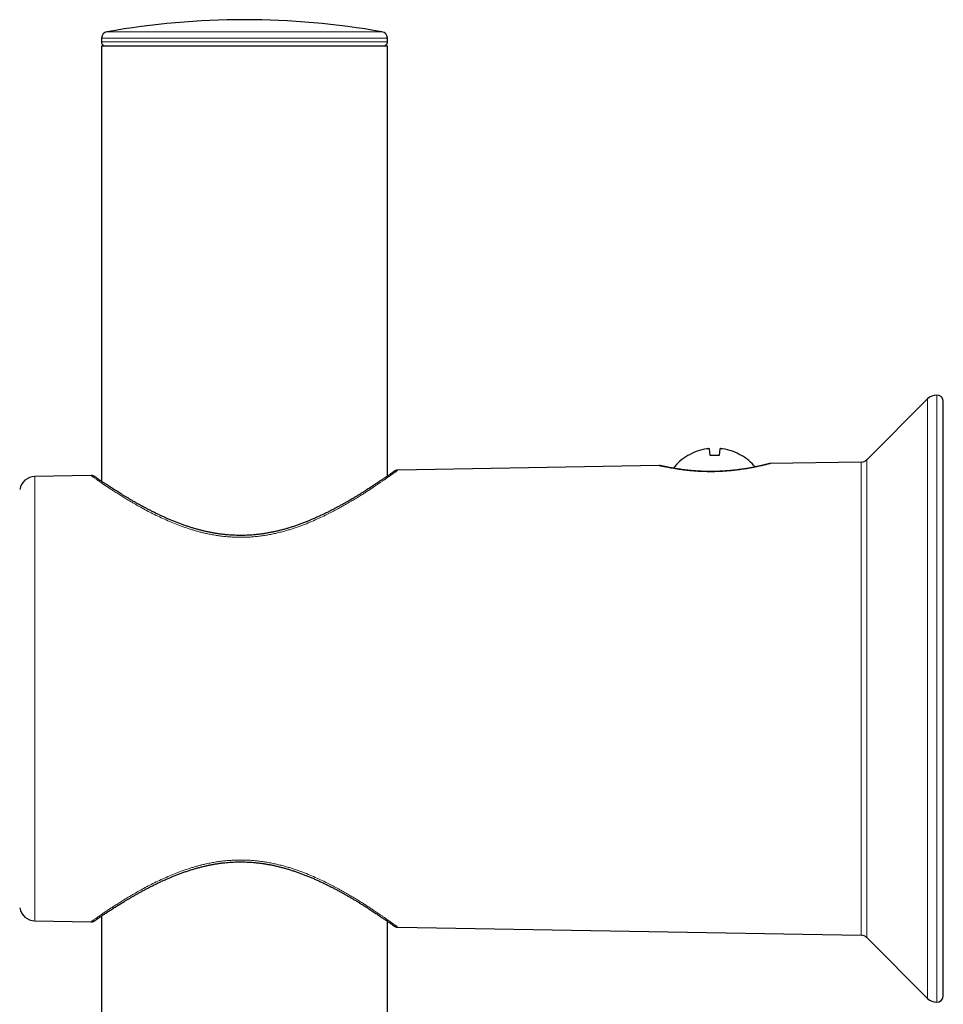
# Model space of a CAD drawing. Header units: millimetres. Extents: x 8 to 1465, y 12 to 1156.
# Tile 27 of 168: x 90 to 161, y 1080 to 1156. Entities that reach past the tile are written whole.
import ezdxf

# ---------------------------------------------------------------- set-up
doc = ezdxf.new("R2010")
doc.units = ezdxf.units.MM

msp = doc.modelspace()

# ---------------------------------------------------------------- linework, layer by layer
at = {"color": 252, "linetype": 'Continuous', "lineweight": 0}
for p, q in [((96.866, 1154.709), (107.393, 1154.709)), ((107.393, 1154.709), (117.921, 1154.709)), ((96.449, 1153.941), (118.338, 1153.941)), ((118.333, 1154.225), (96.454, 1154.225)), ((159.686, 1080.679), (159.686, 1126.593)), ((160.393, 1080.386), (160.393, 1126.886)), ((154.613, 1085.514), (154.613, 1121.758)), ((155.027, 1085.338), (155.027, 1121.933)), ((91.347, 1120.653), (91.347, 1086.618)), ((142.395, 1121.048), (143.391, 1121.048)), ((143.391, 1121.048), (143.789, 1121.048))]:
    msp.add_line(p, q, dxfattribs=at)
at = {"color": 7, "linetype": 'Continuous', "lineweight": 30}
for p, q in [((96.454, 1154.225), (96.449, 1153.941)), ((118.338, 1153.941), (118.333, 1154.225)), ((96.443, 1153.636), (96.443, 1120.288)), ((96.443, 1153.636), (107.393, 1153.636)), ((107.393, 1153.636), (118.343, 1153.636)), ((118.343, 1120.688), (118.343, 1153.636)), ((159.686, 1126.593), (155.027, 1121.933)), ((160.893, 1080.886), (160.893, 1126.386)), ((141.337, 1122.25), (141.335, 1122.268)), ((143.037, 1122.25), (142.991, 1122.771)), ((143.791, 1122.771), (143.746, 1122.25)), ((145.447, 1122.268), (145.446, 1122.25)), ((139.138, 1121.487), (119.134, 1121.138)), ((154.613, 1121.758), (147.633, 1121.636)), ((95.635, 1120.728), (91.347, 1120.653)), ((96.443, 1086.984), (96.443, 910.844)), ((91.347, 1086.618), (95.635, 1086.544)), ((118.343, 911.017), (118.343, 1086.583)), ((119.134, 1086.133), (154.613, 1085.514)), ((155.027, 1085.338), (159.686, 1080.679))]:
    msp.add_line(p, q, dxfattribs=at)
for centre, radius, start, end in [((107.393, 1095.375), 60.26, 79.93913, 100.06087), ((96.954, 1154.217), 0.5, 100.06087, 179), ((117.833, 1154.217), 0.5, 1, 79.93913), ((96.749, 1153.936), 0.3, 179, 270), ((118.038, 1153.936), 0.3, 270, 1), ((160.393, 1125.886), 1, 90, 135), ((160.393, 1126.386), 0.5, 0, 90), ((143.391, 1118.837), 4, 120.93011, 142.29924), ((143.39, 1118.807), 4.009, 98.59077, 120.80609), ((143.391, 1118.657), 3.611, 84.36694, 95.63306), ((143.392, 1118.807), 4.009, 59.19391, 81.40923), ((143.391, 1118.837), 4, 39.48506, 59.06989), ((154.602, 1122.357), 0.6, 271, 315), ((91.368, 1119.453), 1.2, 91, 170.78746), ((91.368, 1087.818), 1.2, 189.21254, 269), ((154.602, 1084.914), 0.6, 45, 89), ((160.393, 1081.386), 1, 225, 270), ((160.393, 1080.886), 0.5, 270, 0)]:
    msp.add_arc(centre, radius, start, end, dxfattribs=at)
for points, knots in [([(142.991, 1122.771), (142.989, 1122.774), (142.984, 1122.78), (142.949, 1122.784), (142.898, 1122.783), (142.842, 1122.778), (142.806, 1122.773), (142.791, 1122.771)], [0, 0, 0, 0, 0.21662, 0.433363, 0.64714, 0.85983, 1, 1, 1, 1]), ([(143.991, 1122.771), (143.969, 1122.774), (143.924, 1122.78), (143.864, 1122.784), (143.819, 1122.783), (143.795, 1122.778), (143.792, 1122.773), (143.791, 1122.771)], [0, 0, 0, 0, 0.21662, 0.433363, 0.64714, 0.85983, 1, 1, 1, 1]), ([(140.509, 1121.235), (140.486, 1121.238), (140.418, 1121.249), (140.312, 1121.266), (140.191, 1121.287), (140.077, 1121.307), (139.969, 1121.327), (139.868, 1121.346), (139.775, 1121.364), (139.688, 1121.382), (139.608, 1121.398), (139.536, 1121.413), (139.473, 1121.427), (139.417, 1121.438), (139.37, 1121.449), (139.331, 1121.457), (139.3, 1121.464), (139.278, 1121.47), (139.262, 1121.473), (139.26, 1121.474), (139.254, 1121.475), (139.251, 1121.476), (139.246, 1121.477), (139.239, 1121.478), (139.225, 1121.481), (139.197, 1121.485), (139.168, 1121.488), (139.144, 1121.487), (139.138, 1121.487)], [0, 0, 0, 0, 0.028483, 0.0828, 0.137096, 0.191429, 0.245823, 0.300313, 0.354941, 0.409759, 0.464839, 0.520229, 0.574268, 0.628156, 0.682179, 0.736282, 0.790413, 0.844546, 0.898739, 0.953579, 0.960954, 0.965559, 0.968067, 0.970284, 0.974337, 0.979954, 0.994915, 1, 1, 1, 1]), ([(147.512, 1121.618), (147.512, 1121.618), (147.512, 1121.618), (147.508, 1121.617), (147.499, 1121.615), (147.48, 1121.61), (147.452, 1121.603), (147.416, 1121.594), (147.372, 1121.582), (147.32, 1121.569), (147.26, 1121.555), (147.192, 1121.538), (147.117, 1121.52), (147.033, 1121.5), (146.942, 1121.479), (146.844, 1121.457), (146.739, 1121.434), (146.627, 1121.41), (146.509, 1121.385), (146.384, 1121.36), (146.254, 1121.335), (146.118, 1121.31), (145.976, 1121.285), (145.829, 1121.26), (145.676, 1121.235), (145.519, 1121.212), (145.358, 1121.189), (145.194, 1121.167), (145.027, 1121.147), (144.858, 1121.128), (144.686, 1121.11), (144.512, 1121.094), (144.335, 1121.08), (144.155, 1121.067), (143.974, 1121.056), (143.792, 1121.048), (143.611, 1121.041), (143.431, 1121.036), (143.251, 1121.033), (143.071, 1121.033), (142.891, 1121.034), (142.711, 1121.037), (142.531, 1121.042), (142.353, 1121.049), (142.177, 1121.058), (142.004, 1121.068), (141.835, 1121.08), (141.668, 1121.094), (141.503, 1121.109), (141.342, 1121.125), (141.184, 1121.143), (141.03, 1121.161), (140.881, 1121.181), (140.736, 1121.201), (140.612, 1121.219), (140.538, 1121.23), (140.509, 1121.235)], [0, 0, 0, 0, 0.003003, 0.013813, 0.03002, 0.048524, 0.067561, 0.086742, 0.105986, 0.125271, 0.144588, 0.163917, 0.183515, 0.203139, 0.222762, 0.242389, 0.262019, 0.281639, 0.301238, 0.320797, 0.340299, 0.35977, 0.379176, 0.398656, 0.418164, 0.437646, 0.457051, 0.476337, 0.495463, 0.514435, 0.533252, 0.552142, 0.571108, 0.590101, 0.609055, 0.62792, 0.64665, 0.665204, 0.68363, 0.702158, 0.720821, 0.739589, 0.758428, 0.777303, 0.796174, 0.814999, 0.833747, 0.852488, 0.871534, 0.890643, 0.909816, 0.929056, 0.948363, 0.96774, 0.987185, 1, 1, 1, 1]), ([(147.633, 1121.636), (147.631, 1121.636), (147.617, 1121.636), (147.594, 1121.634), (147.566, 1121.63), (147.546, 1121.626), (147.533, 1121.624), (147.527, 1121.622), (147.523, 1121.621), (147.52, 1121.62), (147.518, 1121.62), (147.515, 1121.619), (147.513, 1121.618), (147.507, 1121.617), (147.492, 1121.613), (147.47, 1121.607), (147.448, 1121.602), (147.438, 1121.599)], [0, 0, 0, 0, 0.008191, 0.044943, 0.075717, 0.098023, 0.110885, 0.119225, 0.125934, 0.135238, 0.1532, 0.185358, 0.248314, 0.408153, 0.601769, 0.806109, 1, 1, 1, 1]), ([(101.471, 1117.436), (101.426, 1117.456), (101.293, 1117.514), (101.077, 1117.612), (100.824, 1117.731), (100.575, 1117.851), (100.33, 1117.973), (100.089, 1118.096), (99.852, 1118.22), (99.62, 1118.344), (99.394, 1118.468), (99.174, 1118.59), (98.96, 1118.712), (98.752, 1118.832), (98.551, 1118.95), (98.358, 1119.065), (98.172, 1119.177), (97.994, 1119.286), (97.823, 1119.392), (97.66, 1119.494), (97.504, 1119.593), (97.355, 1119.688), (97.214, 1119.779), (97.08, 1119.866), (96.953, 1119.949), (96.835, 1120.027), (96.723, 1120.1), (96.619, 1120.17), (96.522, 1120.235), (96.433, 1120.295), (96.351, 1120.35), (96.277, 1120.4), (96.21, 1120.446), (96.15, 1120.486), (96.098, 1120.522), (96.052, 1120.554), (96.014, 1120.58), (95.982, 1120.602), (95.958, 1120.619), (95.94, 1120.631), (95.931, 1120.637), (95.927, 1120.64), (95.925, 1120.641), (95.923, 1120.643), (95.92, 1120.645), (95.915, 1120.648), (95.907, 1120.653), (95.891, 1120.663), (95.861, 1120.679), (95.82, 1120.697), (95.768, 1120.713), (95.717, 1120.724), (95.671, 1120.729), (95.645, 1120.728), (95.635, 1120.727)], [0, 0, 0, 0, 0.013506, 0.039383, 0.065325, 0.091392, 0.117605, 0.143982, 0.17054, 0.197296, 0.223775, 0.250328, 0.276907, 0.303415, 0.329777, 0.355926, 0.381803, 0.407588, 0.433193, 0.458579, 0.483779, 0.508825, 0.533749, 0.558585, 0.583219, 0.607402, 0.63159, 0.655696, 0.679659, 0.703424, 0.726943, 0.750177, 0.773289, 0.796272, 0.819193, 0.842053, 0.864856, 0.887613, 0.910359, 0.933152, 0.956212, 0.96795, 0.972301, 0.974348, 0.975845, 0.976633, 0.977387, 0.978752, 0.980848, 0.985506, 0.989198, 0.993761, 0.997789, 1, 1, 1, 1]), ([(95.99, 1120.596), (95.987, 1120.599), (95.973, 1120.608), (95.956, 1120.62), (95.94, 1120.631), (95.932, 1120.636), (95.93, 1120.638), (95.93, 1120.638), (95.93, 1120.638)], [0, 0, 0, 0, 0.086628, 0.354407, 0.621003, 0.857265, 0.983649, 1, 1, 1, 1]), ([(118.852, 1121.045), (118.852, 1121.044), (118.851, 1121.044), (118.846, 1121.04), (118.835, 1121.033), (118.816, 1121.019), (118.79, 1121.001), (118.756, 1120.977), (118.716, 1120.948), (118.668, 1120.915), (118.614, 1120.877), (118.553, 1120.834), (118.485, 1120.786), (118.41, 1120.734), (118.328, 1120.677), (118.239, 1120.616), (118.143, 1120.55), (118.039, 1120.479), (117.929, 1120.404), (117.811, 1120.324), (117.686, 1120.24), (117.554, 1120.151), (117.415, 1120.059), (117.269, 1119.962), (117.115, 1119.862), (116.955, 1119.758), (116.787, 1119.65), (116.611, 1119.539), (116.428, 1119.424), (116.238, 1119.306), (116.041, 1119.185), (115.838, 1119.062), (115.628, 1118.937), (115.411, 1118.81), (115.188, 1118.681), (114.958, 1118.551), (114.722, 1118.421), (114.481, 1118.29), (114.233, 1118.159), (113.981, 1118.029), (113.724, 1117.899), (113.463, 1117.772), (113.199, 1117.647), (112.931, 1117.524), (112.662, 1117.406), (112.391, 1117.291), (112.119, 1117.18), (111.846, 1117.073), (111.571, 1116.972), (111.297, 1116.875), (111.024, 1116.785), (110.751, 1116.7), (110.479, 1116.62), (110.207, 1116.547), (109.936, 1116.479), (109.667, 1116.418), (109.401, 1116.363), (109.136, 1116.314), (108.872, 1116.271), (108.609, 1116.234), (108.346, 1116.202), (108.085, 1116.177), (107.825, 1116.158), (107.566, 1116.145), (107.309, 1116.137), (107.051, 1116.136), (106.792, 1116.14), (106.532, 1116.15), (106.273, 1116.165), (106.015, 1116.186), (105.758, 1116.213), (105.502, 1116.246), (105.245, 1116.284), (104.987, 1116.328), (104.727, 1116.378), (104.465, 1116.434), (104.202, 1116.495), (103.939, 1116.561), (103.677, 1116.633), (103.416, 1116.71), (103.154, 1116.792), (102.892, 1116.88), (102.628, 1116.972), (102.365, 1117.07), (102.103, 1117.171), (101.841, 1117.277), (101.631, 1117.366), (101.508, 1117.419), (101.471, 1117.436)], [0, 0, 0, 0, 0.003883, 0.011425, 0.021677, 0.032768, 0.04404, 0.055365, 0.066717, 0.078053, 0.089606, 0.101146, 0.112699, 0.124287, 0.135932, 0.147654, 0.159469, 0.171388, 0.183394, 0.195464, 0.207645, 0.219926, 0.232297, 0.244745, 0.257256, 0.269844, 0.282577, 0.295439, 0.308413, 0.321483, 0.334628, 0.347824, 0.36105, 0.374326, 0.387772, 0.401216, 0.414668, 0.428132, 0.441619, 0.455132, 0.468591, 0.481981, 0.495302, 0.50852, 0.521603, 0.53452, 0.547258, 0.559897, 0.572386, 0.584647, 0.596702, 0.608571, 0.620279, 0.631846, 0.643235, 0.654383, 0.66536, 0.676187, 0.686885, 0.697472, 0.707971, 0.7184, 0.728768, 0.738955, 0.749124, 0.759347, 0.769614, 0.779915, 0.790236, 0.800567, 0.810891, 0.821211, 0.831609, 0.842204, 0.852986, 0.863939, 0.875046, 0.886283, 0.897625, 0.909045, 0.920592, 0.932489, 0.94454, 0.956756, 0.969146, 0.981717, 0.994478, 1, 1, 1, 1]), ([(119.134, 1121.138), (119.126, 1121.138), (119.103, 1121.138), (119.064, 1121.133), (119.021, 1121.124), (118.981, 1121.112), (118.946, 1121.098), (118.917, 1121.085), (118.895, 1121.072), (118.879, 1121.063), (118.87, 1121.057), (118.865, 1121.054), (118.862, 1121.052), (118.859, 1121.05), (118.857, 1121.048), (118.856, 1121.047), (118.853, 1121.046), (118.848, 1121.042), (118.836, 1121.033), (118.817, 1121.02), (118.799, 1121.007), (118.79, 1121.001)], [0, 0, 0, 0, 0.016084, 0.047709, 0.077501, 0.105155, 0.130257, 0.152227, 0.170049, 0.181872, 0.189149, 0.194144, 0.199268, 0.20732, 0.22234, 0.248463, 0.30184, 0.440634, 0.626593, 0.823465, 1, 1, 1, 1]), ([(95.635, 1086.544), (95.643, 1086.544), (95.667, 1086.543), (95.706, 1086.547), (95.751, 1086.554), (95.791, 1086.565), (95.827, 1086.578), (95.858, 1086.592), (95.882, 1086.604), (95.899, 1086.614), (95.91, 1086.621), (95.916, 1086.624), (95.919, 1086.626), (95.922, 1086.628), (95.924, 1086.63), (95.926, 1086.631), (95.928, 1086.632), (95.932, 1086.635), (95.943, 1086.643), (95.962, 1086.656), (95.988, 1086.674), (96.02, 1086.696), (96.06, 1086.723), (96.107, 1086.755), (96.16, 1086.792), (96.22, 1086.833), (96.288, 1086.879), (96.362, 1086.929), (96.444, 1086.984), (96.532, 1087.044), (96.629, 1087.108), (96.732, 1087.177), (96.843, 1087.25), (96.96, 1087.328), (97.084, 1087.408), (97.215, 1087.493), (97.353, 1087.583), (97.5, 1087.676), (97.654, 1087.773), (97.814, 1087.874), (97.982, 1087.978), (98.158, 1088.086), (98.341, 1088.196), (98.532, 1088.31), (98.729, 1088.426), (98.934, 1088.545), (99.146, 1088.666), (99.364, 1088.788), (99.588, 1088.91), (99.817, 1089.034), (100.053, 1089.157), (100.294, 1089.281), (100.542, 1089.405), (100.793, 1089.527), (101.048, 1089.647), (101.275, 1089.75), (101.462, 1089.832), (101.65, 1089.914), (101.873, 1090.008), (102.141, 1090.115), (102.409, 1090.219), (102.678, 1090.318), (102.948, 1090.411), (103.218, 1090.5), (103.49, 1090.584), (103.76, 1090.662), (104.03, 1090.734), (104.298, 1090.8), (104.567, 1090.861), (104.835, 1090.915), (105.102, 1090.964), (105.366, 1091.007), (105.628, 1091.043), (105.888, 1091.073), (106.147, 1091.097), (106.406, 1091.115), (106.667, 1091.128), (106.927, 1091.135), (107.188, 1091.136), (107.447, 1091.131), (107.706, 1091.121), (107.963, 1091.104), (108.219, 1091.082), (108.476, 1091.055), (108.735, 1091.021), (108.994, 1090.982), (109.254, 1090.937), (109.515, 1090.886), (109.776, 1090.829), (110.04, 1090.767), (110.304, 1090.699), (110.568, 1090.626), (110.833, 1090.547), (111.098, 1090.463), (111.363, 1090.374), (111.628, 1090.279), (111.894, 1090.18), (112.161, 1090.075), (112.428, 1089.966), (112.694, 1089.852), (112.959, 1089.735), (113.222, 1089.614), (113.482, 1089.491), (113.74, 1089.364), (113.995, 1089.236), (114.245, 1089.107), (114.491, 1088.976), (114.732, 1088.845), (114.968, 1088.715), (115.198, 1088.584), (115.423, 1088.455), (115.642, 1088.326), (115.855, 1088.199), (116.061, 1088.075), (116.26, 1087.953), (116.451, 1087.834), (116.636, 1087.717), (116.813, 1087.605), (116.983, 1087.495), (117.145, 1087.39), (117.299, 1087.289), (117.446, 1087.192), (117.586, 1087.099), (117.718, 1087.01), (117.844, 1086.926), (117.961, 1086.846), (118.071, 1086.771), (118.174, 1086.701), (118.269, 1086.635), (118.357, 1086.574), (118.437, 1086.519), (118.51, 1086.468), (118.576, 1086.421), (118.635, 1086.38), (118.688, 1086.343), (118.733, 1086.311), (118.771, 1086.284), (118.802, 1086.263), (118.825, 1086.246), (118.842, 1086.234), (118.85, 1086.229), (118.852, 1086.227), (118.852, 1086.227), (118.852, 1086.227)], [0, 0, 0, 0, 0.000633, 0.001892, 0.003082, 0.00419, 0.005202, 0.006097, 0.00684, 0.007358, 0.007672, 0.007889, 0.008088, 0.008382, 0.008934, 0.009864, 0.01171, 0.016099, 0.023566, 0.031462, 0.039155, 0.046769, 0.054376, 0.061993, 0.069627, 0.077283, 0.084962, 0.092676, 0.10046, 0.1083, 0.116217, 0.124198, 0.132224, 0.140277, 0.148335, 0.156344, 0.164613, 0.172912, 0.181252, 0.189644, 0.198098, 0.206626, 0.215236, 0.223927, 0.232637, 0.241422, 0.250261, 0.259133, 0.268011, 0.276868, 0.285698, 0.294655, 0.303556, 0.312407, 0.321214, 0.329984, 0.335386, 0.339913, 0.348559, 0.357091, 0.365498, 0.373785, 0.381957, 0.39002, 0.397981, 0.405898, 0.413551, 0.421147, 0.428664, 0.436087, 0.443398, 0.450585, 0.457638, 0.464569, 0.471441, 0.478318, 0.485199, 0.492072, 0.49893, 0.505765, 0.512568, 0.519335, 0.52608, 0.532937, 0.539835, 0.546787, 0.553807, 0.560906, 0.568096, 0.575392, 0.582803, 0.590306, 0.597902, 0.605592, 0.613388, 0.621305, 0.629355, 0.637551, 0.645908, 0.654366, 0.66291, 0.671563, 0.680308, 0.689125, 0.697991, 0.706884, 0.715819, 0.724786, 0.733745, 0.742702, 0.751661, 0.760628, 0.769606, 0.778463, 0.787287, 0.796077, 0.804817, 0.813493, 0.822093, 0.830604, 0.839036, 0.847416, 0.855753, 0.864036, 0.872257, 0.880407, 0.888481, 0.896471, 0.904421, 0.912294, 0.920107, 0.927874, 0.935607, 0.94332, 0.95103, 0.958745, 0.966352, 0.973872, 0.981381, 0.988869, 0.996302, 0.999847, 1, 1, 1, 1]), ([(95.93, 1086.634), (95.93, 1086.634), (95.93, 1086.634), (95.934, 1086.636), (95.942, 1086.642), (95.959, 1086.654), (95.975, 1086.665), (95.987, 1086.673), (95.989, 1086.674)], [0, 0, 0, 0, 0.052256, 0.203746, 0.432178, 0.69279, 0.960773, 1, 1, 1, 1]), ([(118.792, 1086.269), (118.801, 1086.263), (118.819, 1086.25), (118.838, 1086.237), (118.849, 1086.229), (118.853, 1086.226), (118.855, 1086.225), (118.857, 1086.224), (118.859, 1086.222), (118.861, 1086.22), (118.866, 1086.217), (118.874, 1086.212), (118.889, 1086.203), (118.919, 1086.186), (118.96, 1086.167), (119.012, 1086.15), (119.062, 1086.139), (119.105, 1086.134), (119.128, 1086.134), (119.134, 1086.134)], [0, 0, 0, 0, 0.1894889, 0.3841346, 0.579429, 0.6791414, 0.7333723, 0.7685204, 0.7862596, 0.7988118, 0.8054177, 0.8116425, 0.823187, 0.8411859, 0.8822964, 0.9133137, 0.9525094, 0.9874016, 1, 1, 1, 1])]:
    msp.add_open_spline(points, degree=3, knots=knots, dxfattribs=at)
at = {"color": 252, "linetype": 'Continuous', "lineweight": 0}
for points, knots in [([(140.38, 1121.24), (140.301, 1121.253), (140.144, 1121.279), (139.934, 1121.318), (139.744, 1121.355), (139.583, 1121.388), (139.455, 1121.415), (139.356, 1121.437), (139.275, 1121.455), (139.21, 1121.47), (139.161, 1121.481), (139.135, 1121.487), (139.138, 1121.487), (139.138, 1121.487)], [0, 0, 0, 0, 0.101376, 0.203395, 0.306229, 0.410061, 0.503387, 0.584082, 0.665096, 0.754003, 0.843341, 0.948101, 1, 1, 1, 1]), ([(147.633, 1121.635), (147.634, 1121.636), (147.636, 1121.636), (147.618, 1121.631), (147.57, 1121.619), (147.493, 1121.598), (147.389, 1121.572), (147.258, 1121.539), (147.103, 1121.501), (146.921, 1121.459), (146.719, 1121.414), (146.498, 1121.368), (146.279, 1121.324), (146.06, 1121.284), (145.857, 1121.249), (145.646, 1121.215), (145.433, 1121.184), (145.207, 1121.153), (144.986, 1121.126), (144.766, 1121.103), (144.546, 1121.082), (144.29, 1121.061), (143.997, 1121.042), (143.688, 1121.028), (143.397, 1121.02), (143.14, 1121.017), (142.86, 1121.018), (142.557, 1121.025), (142.22, 1121.039), (141.887, 1121.06), (141.561, 1121.087), (141.244, 1121.12), (140.938, 1121.157), (140.647, 1121.197), (140.469, 1121.225), (140.38, 1121.24)], [0, 0, 0, 0, 0.007747, 0.042541, 0.077567, 0.112861, 0.148704, 0.183343, 0.218206, 0.253327, 0.288974, 0.322077, 0.355374, 0.382279, 0.409291, 0.431961, 0.458553, 0.483134, 0.507803, 0.530488, 0.553244, 0.57614, 0.60868, 0.641441, 0.667952, 0.694584, 0.716958, 0.750889, 0.78507, 0.81957, 0.854455, 0.890189, 0.926298, 0.962957, 1, 1, 1, 1]), ([(99.334, 1118.355), (99.204, 1118.428), (98.945, 1118.575), (98.582, 1118.789), (98.239, 1118.996), (97.916, 1119.196), (97.61, 1119.39), (97.321, 1119.577), (97.05, 1119.754), (96.799, 1119.922), (96.569, 1120.077), (96.38, 1120.206), (96.228, 1120.312), (96.105, 1120.397), (95.995, 1120.473), (95.899, 1120.541), (95.818, 1120.598), (95.75, 1120.646), (95.697, 1120.683), (95.661, 1120.71), (95.638, 1120.725), (95.636, 1120.727), (95.635, 1120.728)], [0, 0, 0, 0, 0.058021, 0.116149, 0.172451, 0.228858, 0.285714, 0.342687, 0.400278, 0.458001, 0.516222, 0.574596, 0.616988, 0.659446, 0.702174, 0.744903, 0.787921, 0.83094, 0.874265, 0.91767, 0.960145, 1, 1, 1, 1]), ([(119.134, 1121.138), (119.135, 1121.138), (119.136, 1121.139), (119.131, 1121.136), (119.119, 1121.127), (119.098, 1121.112), (119.07, 1121.091), (119.029, 1121.061), (118.974, 1121.021), (118.9, 1120.968), (118.814, 1120.906), (118.714, 1120.834), (118.601, 1120.754), (118.475, 1120.664), (118.336, 1120.566), (118.184, 1120.459), (118.017, 1120.343), (117.835, 1120.218), (117.641, 1120.085), (117.435, 1119.946), (117.217, 1119.8), (116.987, 1119.649), (116.746, 1119.492), (116.482, 1119.323), (116.194, 1119.142), (115.88, 1118.949), (115.553, 1118.752), (115.211, 1118.553), (114.857, 1118.351), (114.488, 1118.148), (114.106, 1117.946), (113.679, 1117.728), (113.204, 1117.499), (112.678, 1117.262), (112.225, 1117.073), (111.852, 1116.928), (111.567, 1116.822), (111.277, 1116.721), (110.98, 1116.623), (110.677, 1116.531), (110.357, 1116.44), (110.021, 1116.354), (109.667, 1116.272), (109.309, 1116.2), (108.944, 1116.137), (108.576, 1116.085), (108.203, 1116.044), (107.827, 1116.014), (107.452, 1115.997), (107.078, 1115.991), (106.707, 1115.998), (106.336, 1116.016), (105.964, 1116.046), (105.594, 1116.088), (105.226, 1116.141), (104.86, 1116.204), (104.521, 1116.273), (104.209, 1116.345), (103.924, 1116.417), (103.642, 1116.494), (103.272, 1116.604), (102.817, 1116.752), (102.285, 1116.947), (101.765, 1117.156), (101.252, 1117.379), (100.748, 1117.615), (100.256, 1117.859), (99.782, 1118.107), (99.483, 1118.272), (99.334, 1118.355)], [0, 0, 0, 0, 0.000754, 0.011641, 0.02257, 0.033499, 0.044636, 0.055785, 0.070128, 0.084472, 0.098908, 0.113344, 0.127891, 0.142438, 0.157071, 0.171703, 0.186883, 0.202063, 0.217326, 0.232589, 0.24795, 0.263311, 0.278745, 0.29418, 0.31178, 0.329404, 0.347122, 0.364864, 0.382728, 0.400616, 0.418599, 0.436607, 0.459063, 0.481373, 0.503742, 0.515022, 0.526303, 0.537621, 0.548939, 0.56046, 0.571993, 0.58481, 0.597647, 0.610567, 0.623486, 0.6365, 0.649514, 0.662631, 0.675776, 0.688597, 0.701444, 0.714397, 0.72735, 0.740408, 0.753465, 0.766622, 0.779802, 0.790437, 0.801083, 0.811674, 0.822265, 0.843516, 0.864969, 0.886482, 0.908372, 0.93119, 0.954063, 0.977005, 1, 1, 1, 1]), ([(119.134, 1086.134), (119.135, 1086.134), (119.136, 1086.133), (119.131, 1086.136), (119.119, 1086.145), (119.098, 1086.16), (119.07, 1086.181), (119.029, 1086.21), (118.974, 1086.25), (118.9, 1086.303), (118.814, 1086.366), (118.714, 1086.437), (118.601, 1086.518), (118.475, 1086.608), (118.336, 1086.705), (118.184, 1086.813), (118.017, 1086.929), (117.835, 1087.054), (117.641, 1087.186), (117.435, 1087.326), (117.217, 1087.471), (116.987, 1087.623), (116.746, 1087.78), (116.482, 1087.949), (116.194, 1088.13), (115.88, 1088.323), (115.553, 1088.519), (115.211, 1088.719), (114.857, 1088.921), (114.488, 1089.124), (114.106, 1089.326), (113.679, 1089.543), (113.204, 1089.772), (112.678, 1090.01), (112.225, 1090.199), (111.852, 1090.344), (111.567, 1090.45), (111.277, 1090.551), (110.98, 1090.648), (110.677, 1090.741), (110.357, 1090.831), (110.021, 1090.918), (109.667, 1090.999), (109.309, 1091.072), (108.944, 1091.134), (108.576, 1091.187), (108.203, 1091.228), (107.827, 1091.257), (107.452, 1091.275), (107.078, 1091.28), (106.707, 1091.274), (106.336, 1091.256), (105.964, 1091.225), (105.594, 1091.184), (105.226, 1091.131), (104.86, 1091.067), (104.521, 1090.998), (104.209, 1090.927), (103.924, 1090.855), (103.642, 1090.778), (103.272, 1090.668), (102.817, 1090.519), (102.285, 1090.325), (101.765, 1090.116), (101.252, 1089.893), (100.748, 1089.657), (100.256, 1089.413), (99.782, 1089.165), (99.483, 1088.999), (99.334, 1088.917)], [0, 0, 0, 0, 0.000754, 0.011641, 0.02257, 0.033499, 0.044636, 0.055785, 0.070128, 0.084472, 0.098908, 0.113344, 0.127891, 0.142438, 0.157071, 0.171703, 0.186883, 0.202063, 0.217326, 0.232589, 0.24795, 0.263311, 0.278745, 0.29418, 0.31178, 0.329404, 0.347122, 0.364864, 0.382728, 0.400616, 0.418599, 0.436607, 0.459063, 0.481373, 0.503742, 0.515022, 0.526303, 0.537621, 0.548939, 0.56046, 0.571993, 0.58481, 0.597647, 0.610567, 0.623486, 0.6365, 0.649514, 0.662631, 0.675776, 0.688597, 0.701444, 0.714397, 0.72735, 0.740408, 0.753465, 0.766622, 0.779802, 0.790437, 0.801083, 0.811674, 0.822265, 0.843516, 0.864969, 0.886482, 0.908372, 0.93119, 0.954063, 0.977005, 1, 1, 1, 1]), ([(99.334, 1088.917), (99.204, 1088.844), (98.945, 1088.697), (98.582, 1088.483), (98.239, 1088.275), (97.916, 1088.075), (97.61, 1087.882), (97.321, 1087.695), (97.05, 1087.517), (96.799, 1087.35), (96.569, 1087.194), (96.38, 1087.065), (96.228, 1086.96), (96.105, 1086.875), (95.995, 1086.798), (95.899, 1086.731), (95.818, 1086.673), (95.75, 1086.626), (95.697, 1086.588), (95.661, 1086.562), (95.638, 1086.546), (95.636, 1086.545), (95.635, 1086.544)], [0, 0, 0, 0, 0.058021, 0.116149, 0.172451, 0.228858, 0.285714, 0.342687, 0.400278, 0.458001, 0.516222, 0.574596, 0.616988, 0.659446, 0.702174, 0.744903, 0.787921, 0.83094, 0.874265, 0.91767, 0.960145, 1, 1, 1, 1])]:
    msp.add_open_spline(points, degree=3, knots=knots, dxfattribs=at)

doc.saveas('drawing.dxf')
